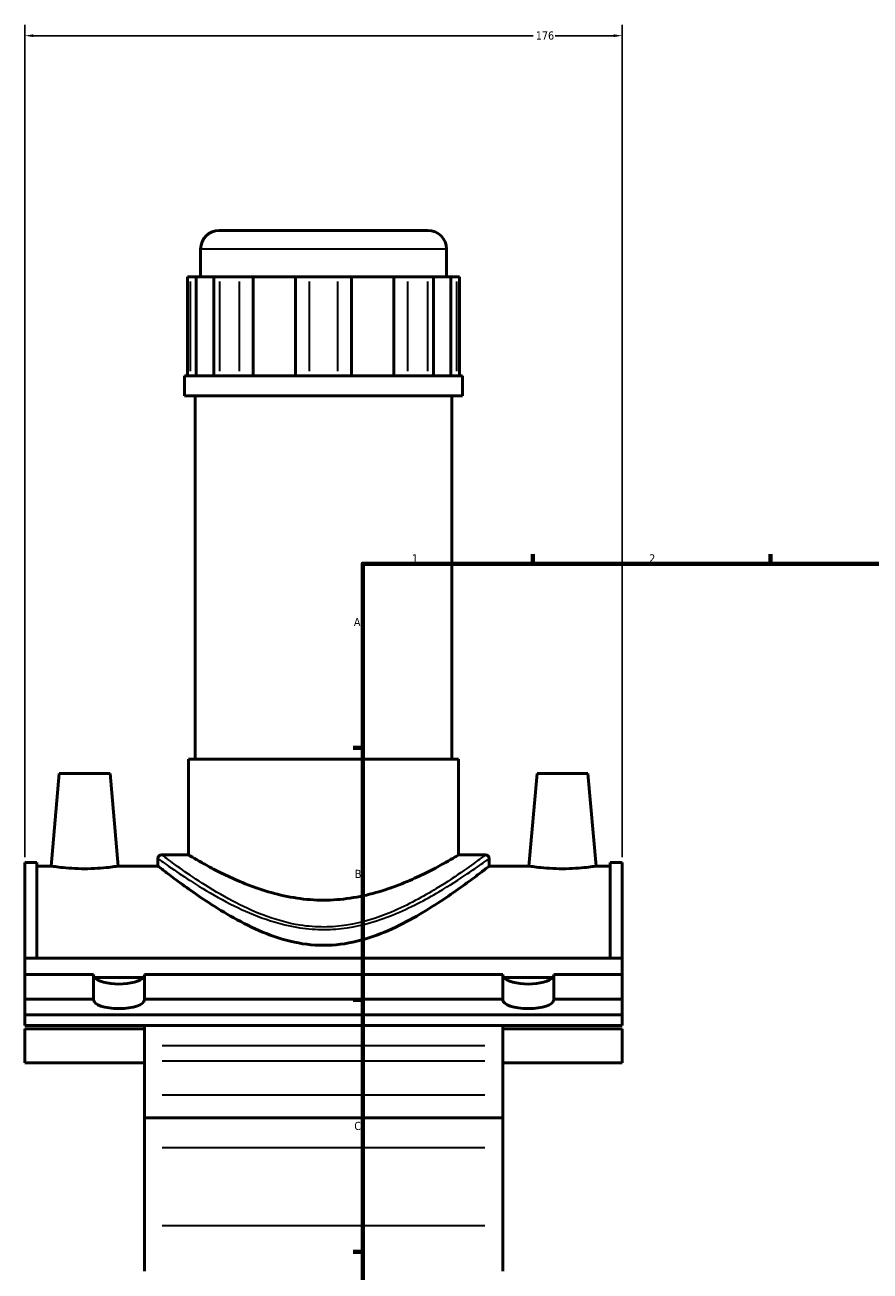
# Model space of a CAD drawing. Header units: millimetres. Extents: x -80 to 1275, y -131 to 1539.
# Tile 2 of 7: x -80 to 169, y 366 to 733. Entities that reach past the tile are written whole.
import ezdxf

# ---------------------------------------------------------------- set-up
doc = ezdxf.new("R2010")
doc.units = ezdxf.units.MM
for name, color, linetype, lineweight in [('Border (ANSI)', 7, 'Continuous', 70), ('Dimension (ANSI)', 7, 'Continuous', 25), ('Visible (ANSI)', 7, 'Continuous', 50), ('Visible Narrow (ANSI)', 7, 'Continuous', 35)]:
    doc.layers.add(name, color=color, linetype=linetype, lineweight=lineweight)
doc.styles.add('Note Text (ANSI)', font='tahoma.ttf')
doc.dimstyles.new('Default - mm (ANSI)', dxfattribs={"dimtxt": 2.4, "dimasz": 2.5, "dimexe": 3.175, "dimexo": 1.6002, "dimgap": 0.8, "dimtad": 0, "dimtoh": 1, "dimdec": 0, "dimrnd": 1e-08, "dimzin": 4, "dimdsep": 46, "dimtxsty": 'Note Text (ANSI)', "dimcen": 0.09, "dimdle": 10, "dimclrd": 256, "dimclre": 256, "dimclrt": 5, "dimadec": 1, "dimazin": 1, "dimtfac": 1.27, "dimtofl": 0, "dimtmove": 0, "dimatfit": 3, "dimfxl": 1, "dimtolj": 1, "dimtzin": 4, "dimlwd": -1, "dimlwe": -1, "dimarcsym": 0})

# ---------------------------------------------------------------- blocks, each defined once
blk = doc.blocks.new('Borders Default Border')
at = {"layer": 'Border (ANSI)'}
for p, q in [((70.08, 574), (70.08, 576.8)), ((140.17, 574), (140.17, 576.8)), ((20, 519.75), (17.2, 519.75)), ((20, 445.5), (17.2, 445.5)), ((20, 371.25), (17.2, 371.25))]:
    blk.add_line(p, q, dxfattribs=at)
at = {"layer": 'Border (ANSI)', "flags": 128}
blk.add_lwpolyline([(20, 20), (20, 574), (821, 574), (821, 20), (20, 20)], dxfattribs=at)
at = {"layer": 'Border (ANSI)', "color": 5, "true_color": 0x0000ff, "char_height": 2.4, "attachment_point": 7, "style": 'Note Text (ANSI)'}
for s, insert in [('1', (34.5, 574.4)), ('2', (104.4, 574.4)), ('A', (17.38, 555.68)), ('B', (17.67, 481.43)), ('C', (17.51, 407.13))]:
    blk.add_mtext(s, dxfattribs=dict(at, insert=insert))
blk = doc.blocks.new('*D9')
at = {"layer": 'Defpoints', "color": 0, "transparency": 16777216}
for p in [(96.46, 729.61), (-79.54, 485.95), (96.46, 485.95)]:
    blk.add_point(p, dxfattribs=at)
at = {"layer": 'Dimension (ANSI)', "transparency": 16777216}
for p, q in [((-79.54, 487.55), (-79.54, 732.78)), ((96.46, 487.55), (96.46, 732.78)), ((-77.04, 729.61), (70.19, 729.61)), ((93.96, 729.61), (76.73, 729.61))]:
    blk.add_line(p, q, dxfattribs=at)
for points in [[(-77.04, 730.03), (-77.04, 729.19), (-79.54, 729.61)], [(93.96, 730.03), (93.96, 729.19), (96.46, 729.61)]]:
    blk.add_solid(points, dxfattribs=at)
at = {"layer": 'Dimension (ANSI)', "color": 5, "transparency": 16777216, "insert": (70.99, 730.86), "char_height": 2.4, "attachment_point": 1, "style": 'Note Text (ANSI)'}
blk.add_mtext('\\A1;176', dxfattribs=at)

msp = doc.modelspace()

# ---------------------------------------------------------------- linework, layer by layer
at = {"layer": 'Visible (ANSI)'}
for p, q in [((-22.27, 672.25), (39.18, 672.25)), ((-27.77, 658.6), (-27.77, 666.75)), ((44.68, 658.6), (44.68, 666.75)), ((-31.59, 658.6), (-30.75, 658.6)), ((-31.59, 658.6), (-31.59, 629.35)), ((-29.08, 658.6), (-30.75, 658.6)), ((-23.91, 658.6), (-29.08, 658.6)), ((-29.08, 658.6), (-29.08, 629.35)), ((-23.91, 629.35), (-23.91, 658.6)), ((-22.24, 658.6), (-23.91, 658.6)), ((-22.24, 658.6), (-16.29, 658.6)), ((-12.25, 658.6), (-16.29, 658.6)), ((0.22, 658.6), (-12.25, 658.6)), ((-12.25, 658.6), (-12.25, 629.35)), ((0.22, 629.35), (0.22, 658.6)), ((4.25, 658.6), (0.22, 658.6)), ((4.25, 658.6), (12.67, 658.6)), ((16.7, 658.6), (12.67, 658.6)), ((29.17, 658.6), (16.7, 658.6)), ((16.7, 658.6), (16.7, 629.35)), ((29.17, 629.35), (29.17, 658.6)), ((33.21, 658.6), (29.17, 658.6)), ((33.21, 658.6), (39.16, 658.6)), ((40.83, 658.6), (39.16, 658.6)), ((45.99, 658.6), (40.83, 658.6)), ((40.83, 658.6), (40.83, 629.35)), ((45.99, 629.35), (45.99, 658.6)), ((47.66, 658.6), (45.99, 658.6)), ((47.66, 658.6), (48.5, 658.6)), ((48.5, 658.6), (48.5, 629.35)), ((49.41, 629.35), (-32.49, 629.35)), ((-32.49, 623.5), (-32.49, 629.35)), ((49.41, 623.5), (49.41, 629.35)), ((49.41, 623.5), (-32.49, 623.5)), ((-29.34, 516.4), (-29.34, 623.5)), ((46.26, 516.4), (46.26, 623.5)), ((48.26, 516.4), (-31.34, 516.4)), ((-31.34, 488.25), (-31.34, 516.4)), ((48.26, 488.25), (48.26, 516.4)), ((-69.44, 512.25), (-71.83, 484.95)), ((-69.44, 512.25), (-54.44, 512.25)), ((-54.44, 512.25), (-52.05, 484.95)), ((71.36, 512.25), (68.97, 484.95)), ((86.36, 512.25), (71.36, 512.25)), ((86.36, 512.25), (88.75, 484.95)), ((-79.54, 485.95), (-79.54, 457.85)), ((-76.02, 485.95), (-79.54, 485.95)), ((-76.02, 485.95), (-76.02, 457.85)), ((-76.02, 484.95), (-71.83, 484.95)), ((-52.05, 484.95), (-40.37, 484.95)), ((-40.37, 487.15), (-40.37, 484.95)), ((-31.34, 488.25), (-39.27, 488.25)), ((56.18, 488.25), (48.26, 488.25)), ((57.28, 487.15), (57.28, 484.95)), ((57.28, 484.95), (68.97, 484.95)), ((88.75, 484.95), (92.94, 484.95)), ((92.94, 485.95), (92.94, 457.85)), ((96.46, 485.95), (92.94, 485.95)), ((96.46, 485.95), (96.46, 457.85)), ((-79.54, 453), (-79.54, 457.85)), ((-79.54, 457.85), (96.46, 457.85)), ((96.46, 453), (96.46, 457.85)), ((-79.54, 445.77), (-79.54, 453)), ((-79.54, 453), (-59.34, 453)), ((-59.34, 445.77), (-59.34, 453)), ((-59.07, 452.06), (-44.61, 452.06)), ((-44.34, 453), (61.26, 453)), ((-44.34, 453), (-44.34, 445.77)), ((61.26, 445.77), (61.26, 453)), ((61.53, 452.06), (75.99, 452.06)), ((76.26, 453), (96.46, 453)), ((76.26, 453), (76.26, 445.77)), ((96.46, 445.77), (96.46, 453)), ((-79.54, 441.06), (-79.54, 445.77)), ((-79.54, 445.77), (-59.34, 445.77)), ((-59.34, 445.51), (-59.34, 445.77)), ((-44.34, 445.77), (61.26, 445.77)), ((-44.34, 445.77), (-44.34, 445.51)), ((61.26, 445.51), (61.26, 445.77)), ((76.26, 445.77), (96.46, 445.77)), ((76.26, 445.77), (76.26, 445.51)), ((96.46, 445.77), (96.46, 441.06)), ((96.46, 441.06), (-79.54, 441.06)), ((-79.54, 441.06), (-79.54, 438.01)), ((96.46, 438.01), (96.46, 441.06)), ((-79.54, 438.01), (96.46, 438.01)), ((-79.54, 436.95), (-79.54, 426.95)), ((-79.54, 436.95), (-44.34, 436.95)), ((-44.34, 438.01), (-44.34, 432.01)), ((61.26, 432.01), (61.26, 438.01)), ((61.26, 436.95), (96.46, 436.95)), ((96.46, 426.95), (96.46, 436.95)), ((-44.34, 432.01), (-44.34, 427.6)), ((61.26, 427.6), (61.26, 432.01)), ((-79.54, 426.95), (-44.34, 426.95)), ((-44.34, 417.39), (-44.34, 427.6)), ((61.26, 427.6), (61.26, 417.39)), ((61.26, 426.95), (96.46, 426.95)), ((-44.34, 410.75), (-44.34, 417.39)), ((61.26, 417.39), (61.26, 410.75)), ((-44.34, 410.75), (-44.34, 401.93)), ((-44.34, 410.75), (61.26, 410.75)), ((61.26, 401.93), (61.26, 410.75)), ((-44.34, 378.98), (-44.34, 401.93)), ((61.26, 401.93), (61.26, 378.98)), ((-44.34, 378.98), (-44.34, 365.6)), ((61.26, 365.6), (61.26, 378.98))]:
    msp.add_line(p, q, dxfattribs=at)
for centre, radius, start, end in [((-22.27, 666.75), 5.5, 90, 180), ((39.18, 666.75), 5.5, 0, 90), ((-39.27, 487.15), 1.1, 90, 180), ((56.18, 487.15), 1.1, 0, 90)]:
    msp.add_arc(centre, radius, start, end, dxfattribs=at)
for centre, major_axis, start_param, end_param in [((-51.84, 452.75), (-7.5, 0), 0, 0.269933), ((-51.84, 452.75), (7.5, 0), 3.411525, 6.013253), ((-51.84, 452.75), (7.5, 0), 6.013253, 6.283185), ((68.76, 452.75), (-7.5, 0), 0, 0.269933), ((68.76, 452.75), (7.5, 0), 3.411525, 6.013253), ((68.76, 452.75), (7.5, 0), 6.013253, 6.283185), ((-51.84, 445.51), (7.5, 0), 3.141593, 6.283185), ((68.76, 445.51), (7.5, 0), 3.141593, 6.283185)]:
    msp.add_ellipse(centre, major_axis=major_axis, ratio=0.34202, start_param=start_param, end_param=end_param, dxfattribs=at)
for points, knots in [([(-52.05, 484.95), (-52.05, 484.95), (-52.3, 484.91), (-53.3, 484.76), (-54.06, 484.66), (-55.81, 484.46), (-56.92, 484.35), (-59.36, 484.2), (-60.69, 484.16), (-63.19, 484.16), (-64.52, 484.2), (-66.96, 484.35), (-68.07, 484.46), (-69.82, 484.66), (-70.58, 484.76), (-71.58, 484.91), (-71.83, 484.95), (-71.83, 484.95)], [1.497925, 1.497925, 1.497925, 1.497925, 1.872097, 1.872097, 2.246268, 2.246268, 2.621059, 2.621059, 2.99585, 2.99585, 3.37064, 3.37064, 3.745431, 3.745431, 4.119603, 4.119603, 4.493775, 4.493775, 4.493775, 4.493775]), ([(57.28, 484.95), (57.28, 484.95), (56.96, 484.7), (55.65, 483.69), (54.66, 482.93), (52.11, 481.01), (50.55, 479.85), (47.02, 477.32), (45.05, 475.95), (40.86, 473.19), (38.48, 471.69), (33.3, 468.73), (30.5, 467.27), (24.59, 464.69), (21.48, 463.57), (15.07, 462.02), (11.77, 461.59), (5.15, 461.59), (1.85, 462.02), (-4.56, 463.57), (-7.68, 464.69), (-13.58, 467.27), (-16.38, 468.73), (-21.56, 471.69), (-23.94, 473.19), (-28.13, 475.95), (-30.1, 477.32), (-33.64, 479.85), (-35.2, 481.01), (-37.74, 482.93), (-38.73, 483.69), (-40.04, 484.7), (-40.37, 484.95), (-40.37, 484.95)], [7.83996, 7.83996, 7.83996, 7.83996, 8.806895, 8.806895, 9.773829, 9.773829, 10.740763, 10.740763, 11.707698, 11.707698, 12.700754, 12.700754, 13.693809, 13.693809, 14.686865, 14.686865, 15.67992, 15.67992, 16.672976, 16.672976, 17.666032, 17.666032, 18.659087, 18.659087, 19.652143, 19.652143, 20.619077, 20.619077, 21.586012, 21.586012, 22.552946, 22.552946, 23.519881, 23.519881, 23.519881, 23.519881]), ([(48.26, 488.25), (48.26, 488.25), (48.01, 488.1), (46.96, 487.48), (46.18, 487.01), (44.12, 485.84), (42.85, 485.13), (39.96, 483.59), (38.33, 482.76), (34.87, 481.13), (32.91, 480.27), (28.63, 478.6), (26.31, 477.8), (21.45, 476.43), (18.89, 475.86), (13.69, 475.1), (11.05, 474.9), (5.87, 474.9), (3.23, 475.1), (-1.97, 475.86), (-4.53, 476.43), (-9.4, 477.8), (-11.71, 478.6), (-15.99, 480.27), (-17.95, 481.13), (-21.41, 482.76), (-23.04, 483.59), (-25.94, 485.13), (-27.21, 485.84), (-29.26, 487.01), (-30.05, 487.48), (-31.09, 488.1), (-31.34, 488.25), (-31.34, 488.25)], [6.189063, 6.189063, 6.189063, 6.189063, 6.960129, 6.960129, 7.731195, 7.731195, 8.502261, 8.502261, 9.273327, 9.273327, 10.049526, 10.049526, 10.825726, 10.825726, 11.601926, 11.601926, 12.378126, 12.378126, 13.154325, 13.154325, 13.930525, 13.930525, 14.706725, 14.706725, 15.482925, 15.482925, 16.25399, 16.25399, 17.025056, 17.025056, 17.796122, 17.796122, 18.567188, 18.567188, 18.567188, 18.567188]), ([(88.75, 484.95), (88.75, 484.95), (88.5, 484.91), (87.5, 484.76), (86.74, 484.66), (84.99, 484.46), (83.88, 484.35), (81.44, 484.2), (80.11, 484.16), (78.86, 484.16), (77.61, 484.16), (76.28, 484.2), (73.84, 484.35), (72.73, 484.46), (70.98, 484.66), (70.22, 484.76), (69.22, 484.91), (68.97, 484.95), (68.97, 484.95)], [4.493775, 4.493775, 4.493775, 4.493775, 4.867946, 4.867946, 5.242118, 5.242118, 5.616909, 5.616909, 5.991699, 5.991699, 5.991699, 6.36649, 6.36649, 6.741281, 6.741281, 7.115452, 7.115452, 7.489624, 7.489624, 7.489624, 7.489624])]:
    msp.add_open_spline(points, degree=3, knots=knots, dxfattribs=at)
at = {"layer": 'Visible Narrow (ANSI)'}
for p, q in [((44.24, 666.75), (-27.32, 666.75)), ((-30.75, 630.81), (-30.75, 657.14)), ((-22.24, 657.14), (-22.24, 630.81)), ((-16.29, 630.81), (-16.29, 657.14)), ((4.25, 657.14), (4.25, 630.81)), ((12.67, 630.81), (12.67, 657.14)), ((33.21, 657.14), (33.21, 630.81)), ((39.16, 630.81), (39.16, 657.14)), ((47.66, 657.14), (47.66, 630.81)), ((55.98, 432.01), (-39.06, 432.01)), ((-39.06, 427.6), (55.98, 427.6)), ((55.98, 417.39), (-39.06, 417.39)), ((55.98, 401.93), (-39.06, 401.93)), ((55.98, 378.98), (-39.06, 378.98))]:
    msp.add_line(p, q, dxfattribs=at)
for points, knots in [([(-40.36, 487.15), (-40.36, 487.15), (-40.12, 486.97), (-38.75, 485.99), (-37.07, 484.8), (-32.94, 482), (-30.7, 480.53), (-25.43, 477.27), (-22.34, 475.48), (-16.12, 472.31), (-13.09, 470.93), (-6.3, 468.43), (-2.51, 467.36), (3.83, 466.41), (6.26, 466.22), (10.94, 466.25), (13.18, 466.42), (20.19, 467.47), (24.76, 468.88), (34, 472.62), (38.52, 475.06), (45.66, 479.26), (48.48, 481.09), (53.01, 484.13), (54.75, 485.35), (56.8, 486.8), (57.28, 487.15), (57.28, 487.15)], [-38.840876, -38.840876, -38.840876, -38.840876, -38.018133, -38.018133, -36.51658, -36.51658, -35.305214, -35.305214, -34.006872, -34.006872, -32.929914, -32.929914, -31.756258, -31.756258, -31.050289, -31.050289, -30.397916, -30.397916, -28.970375, -28.970375, -27.241768, -27.241768, -25.823154, -25.823154, -24.451477, -24.451477, -23.304513, -23.304513, -23.304513, -23.304513]), ([(56.18, 488.25), (56.18, 488.25), (55.71, 487.89), (53.71, 486.42), (52.01, 485.17), (47.58, 482.09), (44.82, 480.23), (37.84, 475.95), (33.42, 473.48), (24.4, 469.67), (19.93, 468.23), (13.07, 467.17), (10.88, 466.99), (6.31, 466.97), (3.93, 467.15), (-2.26, 468.12), (-5.97, 469.21), (-12.6, 471.75), (-15.57, 473.16), (-21.65, 476.38), (-24.66, 478.2), (-29.82, 481.51), (-32.01, 483.01), (-36.04, 485.86), (-37.68, 487.07), (-39.02, 488.07), (-39.26, 488.25), (-39.26, 488.25)], [23.304513, 23.304513, 23.304513, 23.304513, 24.451477, 24.451477, 25.823154, 25.823154, 27.241768, 27.241768, 28.970375, 28.970375, 30.397916, 30.397916, 31.050289, 31.050289, 31.756258, 31.756258, 32.929914, 32.929914, 34.006872, 34.006872, 35.305214, 35.305214, 36.51658, 36.51658, 38.018133, 38.018133, 38.840876, 38.840876, 38.840876, 38.840876])]:
    msp.add_open_spline(points, degree=3, knots=knots, dxfattribs=at)

# ---------------------------------------------------------------- block references
msp.add_blockref('Borders Default Border', (0, 0))

# ---------------------------------------------------------------- dimensions: what is measured, and where the dimension line sits
at = {"layer": 'Dimension (ANSI)'}
dim = msp.add_linear_dim(base=(96.46, 729.61), p1=(-79.54, 485.95), p2=(96.46, 485.95), dimstyle='Default - mm (ANSI)', override={"dimgap": 0.8, "dimtoh": 0, "dimdec": 0, "dimtol": 0, "dimlim": 0, "dimtp": 0, "dimtm": 0, "dimtdec": 2, "dimatfit": 1}, dxfattribs=at)
dim.commit()
dim.dimension.update_dxf_attribs({"geometry": '*D9', "text_midpoint": (73.46, 729.61), "dimtype": 160})

doc.saveas('drawing.dxf')
